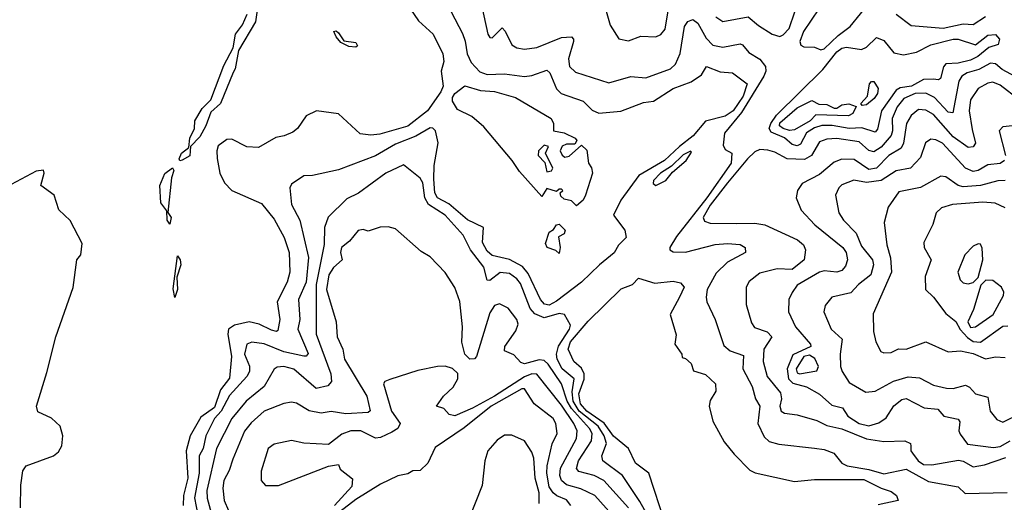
# Model space of a CAD drawing. Extents: x 1995148 to 2088947, y 769131 to 906009.
# Tile 217 of 256: x 2040259 to 2044231, y 825738 to 827683. Entities that reach past the tile are written whole.
import ezdxf

# ---------------------------------------------------------------- set-up
doc = ezdxf.new("R2010")
doc.units = 0

msp = doc.modelspace()

# ---------------------------------------------------------------- linework, layer by layer
at = {"layer": '0CON05XD'}
for points in [[(2041225, 827781.1), (2041210.5, 827675), (2041141.5, 827558.5), (2041127.7, 827485), (2041119.9, 827470.1), (2041069.3, 827345), (2041030.2, 827309.8), (2041010, 827255), (2040985, 827210.4), (2040947.8, 827172.2), (2040945, 827134.4), (2040915, 827116.5), (2040904.5, 827114.5), (2040901.7, 827121.7), (2040911.8, 827145), (2040941.7, 827168.3), (2040945.8, 827205), (2040963.7, 827245), (2040965.8, 827275), (2040995, 827325.4), (2041029.4, 827360.6), (2041082, 827498), (2041120.2, 827569.8), (2041128.9, 827625), (2041157.2, 827662.8), (2041176.1, 827705)], [(2042108.8, 827805), (2042147.1, 827625), (2042155, 827611.2), (2042165, 827610), (2042205, 827650), (2042217.4, 827637.4), (2042245, 827582), (2042265, 827569.2), (2042295, 827564.4), (2042345, 827570.5), (2042445, 827611.8), (2042484.5, 827614.5), (2042492.9, 827605), (2042492.7, 827595), (2042472.5, 827525), (2042476.7, 827495), (2042501.4, 827471.4), (2042635, 827428.1), (2042725, 827454.3), (2042785, 827448.5), (2042884.6, 827485.4), (2042905, 827504), (2042923.1, 827546.9), (2042940.5, 827655), (2042955, 827675.8), (2042975, 827684), (2042995, 827669.2), (2043028.3, 827608.3), (2043055, 827580.5), (2043095, 827571.8), (2043165, 827585.8), (2043175, 827582), (2043200.7, 827550.7), (2043245, 827524.3), (2043268.2, 827495), (2043268.9, 827475), (2043261.3, 827455), (2043171, 827309), (2043102, 827225), (2043097, 827177), (2043105, 827160), (2043132.5, 827145), (2043128.6, 827105), (2043031.4, 826965), (2042909.2, 826809.2), (2042881.5, 826765), (2042881.5, 826755), (2042895, 826747.8), (2042945, 826746.5), (2043065, 826776.2), (2043115, 826780.9), (2043165, 826776.9), (2043186, 826765), (2043186.7, 826745), (2043115, 826705.6), (2043068.5, 826661.5), (2043032.7, 826595), (2043027.8, 826565), (2043031.4, 826545), (2043064.4, 826475), (2043100.2, 826370.2), (2043125, 826347.5), (2043178.7, 826328.7), (2043176.4, 826275), (2043213.6, 826205), (2043227.1, 826155), (2043244.2, 826125), (2043236.9, 826055), (2043261.7, 826001.7), (2043282.5, 825982.5), (2043321.4, 825971.4), (2043465, 825955.5), (2043505, 825950), (2043543.8, 825935), (2043575.6, 825895.6), (2043596.7, 825885), (2043685, 825869.5), (2043745, 825851.8), (2043835, 825871.1), (2043925, 825821.1), (2044045, 825800), (2044073.1, 825773.1), (2044243.1, 825776.9)], [(2042614.4, 827754.4), (2042641.2, 827661.2), (2042676.4, 827606.4), (2042715, 827597.5), (2042765, 827617.1), (2042825.7, 827614.3), (2042845, 827624), (2042862.9, 827645), (2042877.9, 827735)], [(2043482.8, 827727.2), (2043420.6, 827635), (2043406.7, 827595), (2043410, 827580), (2043423, 827573), (2043465, 827572.5), (2043491.2, 827561.2), (2043505, 827566.2), (2043560.2, 827619.8), (2043609.2, 827655), (2043692.9, 827757.1)], [(2041835, 827726), (2041868.3, 827678.3), (2041927.1, 827625), (2041965.6, 827545.6), (2041970, 827515), (2041958.8, 827475), (2041967.6, 827415), (2041958, 827392), (2041904.6, 827315), (2041825, 827253.3), (2041712.1, 827222.1), (2041675, 827218.2), (2041633.1, 827223.1), (2041545, 827303.8), (2041456.1, 827316.1), (2041414.1, 827295.9), (2041380, 827245), (2041360.5, 827229.5), (2041325.7, 827214.3), (2041292.1, 827207.9), (2041222.3, 827167.7), (2041175, 827170), (2041115, 827201.2), (2041095, 827200), (2041060, 827175), (2041053.8, 827155), (2041055.9, 827124.1), (2041066.7, 827065), (2041085.5, 827025), (2041115, 826994.5), (2041235, 826941.4), (2041285, 826878.9), (2041325.4, 826805), (2041345.4, 826745), (2041348.8, 826665), (2041337.9, 826625), (2041298.2, 826545), (2041308.8, 826475), (2041299.7, 826430.3), (2041295, 826426), (2041275, 826431.1), (2041225, 826455.5), (2041185, 826465.6), (2041125, 826451.6), (2041101.8, 826435), (2041098.3, 826415), (2041112.9, 826325), (2041105, 826237.5), (2041068.8, 826191.2), (2041045, 826120), (2040989.6, 826080.4), (2040946.5, 826005), (2040930.6, 825945), (2040937, 825835), (2040920, 825765), (2040918, 825725)], [(2042000, 827715), (2042045, 827627.1), (2042056.4, 827596.4), (2042063.8, 827545), (2042080.2, 827510.2), (2042115, 827472.7), (2042145, 827462.7), (2042215, 827464.6), (2042295.4, 827454.6), (2042325, 827458.2), (2042385, 827480), (2042398.2, 827468.2), (2042424.7, 827404.7), (2042443.1, 827385), (2042532, 827355), (2042567.8, 827317.8), (2042595, 827305.6), (2042683.8, 827313.8), (2042775, 827349.7), (2042816.2, 827355), (2042895.8, 827405), (2042968.1, 827431.9), (2043009.1, 827460.9), (2043030, 827495), (2043085, 827472.5), (2043135, 827468.9), (2043194.3, 827424.3), (2043177.5, 827375), (2043137.5, 827315), (2043105, 827294.1), (2043025, 827273.7), (2042975.7, 827215), (2042921.2, 827171.2), (2042860.2, 827115), (2042756.2, 827055), (2042683.5, 826955), (2042654.3, 826895), (2042700, 826835), (2042705.8, 826805), (2042675, 826774.3), (2042657.3, 826742.7), (2042597.7, 826695), (2042525.4, 826624.6), (2042425, 826547.9), (2042395, 826532.3), (2042376.8, 826536.8), (2042359.7, 826555), (2042309.6, 826659.6), (2042287.6, 826687.6), (2042235, 826716.9), (2042165, 826732), (2042145, 826750), (2042125.7, 826785), (2042130, 826845), (2042065, 826875.8), (2041990.4, 826940.4), (2041945, 826965.3), (2041933.9, 826985), (2041929.2, 827040.8), (2041930.7, 827095), (2041947.2, 827187.2), (2041935.8, 827235), (2041925, 827246), (2041915, 827247.1), (2041856.4, 827213.6), (2041775, 827180.7), (2041695, 827134.1), (2041545, 827077.5), (2041440, 827055), (2041405, 827054), (2041355, 827020), (2041348.8, 827005), (2041355, 826937.5), (2041388.9, 826875), (2041423.4, 826725), (2041414.7, 826625), (2041383.6, 826555), (2041389.6, 826475), (2041381.5, 826435), (2041422.5, 826337.5), (2041415, 826326.9), (2041405, 826326.9), (2041325, 826344.3), (2041245, 826376.1), (2041195, 826382.9), (2041175.6, 826374.4), (2041166.4, 826335), (2041186.1, 826286.1), (2041186.4, 826265), (2041175, 826244.4), (2041105, 826168.5), (2041071.7, 826105), (2041044.3, 826075), (2041010.4, 826005), (2040999.2, 825955), (2040982.9, 825925), (2040983.5, 825855), (2040963.9, 825755), (2040977.2, 825685)], [(2043068, 827695), (2043095, 827675.8), (2043197.5, 827695), (2043239.3, 827659.3), (2043295, 827624.4), (2043325, 827615.8), (2043338.5, 827621.5), (2043362.6, 827647.4), (2043385.4, 827715)], [(2043795, 827705.7), (2043855, 827660), (2043985, 827648.8), (2044065, 827666.7), (2044105, 827663.1), (2044155, 827695.3)], [(2041615, 827572.5), (2041586.2, 827575), (2041555, 827591.1), (2041535, 827614.4), (2041526.7, 827635), (2041535, 827637.8), (2041545, 827630), (2041567.2, 827597.2), (2041615, 827590.5), (2041622.3, 827577.7), (2041615, 827572.5)], [(2043395, 827174.2), (2043375, 827180.3), (2043345, 827206.3), (2043290.3, 827230.3), (2043282.3, 827245), (2043288.7, 827265), (2043312, 827298), (2043498.4, 827481.6), (2043555, 827553.8), (2043575, 827568.9), (2043595, 827572.9), (2043655, 827563.1), (2043675, 827572.9), (2043715, 827611.2), (2043745, 827598.6), (2043785, 827548.9), (2043825, 827542), (2043877.5, 827552.5), (2043935, 827581.2), (2044025, 827605.1), (2044045, 827604.2), (2044115, 827582.1), (2044165, 827620.4), (2044195, 827623.1), (2044212.3, 827605), (2044206.6, 827583.4), (2044168.7, 827571.3), (2044124.4, 827535), (2044095, 827519.6), (2044045, 827508.2), (2043995, 827505.7), (2043986.4, 827493.6), (2043974, 827446), (2043965, 827440.8), (2043943.8, 827443.8), (2043905, 827442), (2043856.2, 827415), (2043811.4, 827408.6), (2043795, 827398.6), (2043735.9, 827315), (2043718.9, 827241.1), (2043710.6, 827229.4), (2043656.6, 827246.6), (2043605, 827244.8), (2043536.2, 827256.2), (2043495, 827256.3), (2043465, 827247.2), (2043432.7, 827227.3), (2043408.3, 827181.7), (2043395, 827174.2)], [(2044275, 827454.7), (2044222.4, 827482.4), (2044195, 827504.6), (2044175, 827508.2), (2044127.7, 827482.3), (2044081.8, 827468.2), (2044060, 827455), (2044047.3, 827435), (2044023, 827307), (2044005, 827310.5), (2043949, 827369), (2043915, 827386.7), (2043872, 827385), (2043825.5, 827365), (2043798.9, 827331.1), (2043778.4, 827285), (2043780, 827235), (2043774.4, 827215.6), (2043735, 827169.7), (2043705, 827150.9), (2043685, 827156.2), (2043645, 827190.8), (2043555, 827203.8), (2043515, 827200.9), (2043485, 827190), (2043452.9, 827135), (2043425, 827119.3), (2043355, 827121.8), (2043305, 827149.4), (2043277, 827157), (2043245, 827159.6), (2043225, 827150), (2043195, 827122.6), (2043114.2, 827025.8), (2043044.4, 826935), (2043015.6, 826885), (2043021.2, 826871.2), (2043045, 826862.2), (2043151.8, 826861.8), (2043225, 826862.5), (2043265, 826855.6), (2043396.2, 826795), (2043421.2, 826775), (2043428.8, 826755), (2043423.8, 826715), (2043375, 826675.5), (2043315, 826678.9), (2043245, 826660.6), (2043202.4, 826627.6), (2043190, 826605), (2043190, 826535), (2043210.9, 826460.9), (2043222.8, 826442.8), (2043275, 826424.7), (2043292.9, 826405), (2043261.5, 826355), (2043258.9, 826305), (2043274.2, 826244.2), (2043328.3, 826178.3), (2043332.7, 826155), (2043325.6, 826125), (2043331.4, 826105), (2043345, 826096.9), (2043395, 826089.6), (2043475, 826067.1), (2043515, 826047.5), (2043575, 826033.6), (2043675, 825993.1), (2043745, 825983.1), (2043830, 825985), (2043853.3, 825975), (2043853.8, 825963.8), (2043854, 825945), (2043860.8, 825935), (2043883.8, 825905), (2043905, 825890), (2043938.4, 825888.4), (2044046.9, 825906.9), (2044065, 825903.5), (2044105, 825880.4), (2044151.4, 825888.6), (2044237.6, 825917.6)], [(2042505, 826932.5), (2042485, 826952.5), (2042455, 826960), (2042441.7, 826971.7), (2042440, 826985), (2042450, 826995), (2042445, 827000), (2042435, 827000), (2042425, 826990), (2042385, 827002.5), (2042365, 826970), (2042275, 827071.2), (2042245.6, 827115.6), (2042130.8, 827250.8), (2042082.6, 827292.6), (2042025, 827320.8), (2042004.7, 827355), (2042005, 827369.2), (2042014.5, 827385.5), (2042055, 827415.8), (2042117.9, 827397.9), (2042175, 827393.5), (2042259.1, 827369.1), (2042402.5, 827285), (2042412.5, 827265), (2042412.5, 827235), (2042455, 827227.5), (2042500, 827205), (2042506.4, 827196.4), (2042498.8, 827181.2), (2042465, 827181.2), (2042447, 827173), (2042440, 827155), (2042447, 827137), (2042458.3, 827128.3), (2042475, 827132.5), (2042525, 827177.5), (2042546.7, 827156.7), (2042553.3, 827105), (2042565.9, 827085.9), (2042570, 827065), (2042541.2, 826975), (2042532.5, 826955), (2042505, 826932.5)], [(2044290.5, 827360.5), (2044215, 827419.4), (2044185, 827430.6), (2044165, 827426.7), (2044125, 827405.6), (2044095, 827360), (2044089.3, 827315), (2044100.8, 827240.8), (2044114.4, 827185.6), (2044105, 827170), (2044085, 827167.8), (2044025, 827211.1), (2043945, 827301.3), (2043915, 827318.9), (2043885, 827320.9), (2043855, 827296.9), (2043836.9, 827265), (2043824.7, 827185.3), (2043815.3, 827164.7), (2043765, 827135.3), (2043715, 827084.6), (2043685, 827078.5), (2043625, 827120), (2043575, 827120.8), (2043545, 827108.8), (2043485, 827059.5), (2043415, 827022.5), (2043397.1, 826995), (2043392, 826965), (2043411.9, 826915), (2043466.6, 826856.6), (2043580, 826765), (2043593.3, 826745), (2043598.9, 826715), (2043590.3, 826689.7), (2043575, 826672.5), (2043555, 826665.6), (2043505, 826670.8), (2043486, 826665), (2043395, 826612.9), (2043375, 826583.3), (2043362.5, 826555), (2043360, 826505), (2043388.6, 826445), (2043449.2, 826375), (2043450, 826365), (2043377.5, 826332.5), (2043355.2, 826275), (2043360, 826235), (2043377.9, 826217.9), (2043432.6, 826202.6), (2043485, 826172.9), (2043535, 826128.8), (2043578.8, 826118.8), (2043600, 826085), (2043645, 826054.6), (2043685, 826046.2), (2043725, 826057.3), (2043755, 826077.5), (2043785, 826126.5), (2043818, 826152), (2043835, 826155.7), (2043908.2, 826118.2), (2043962.7, 826112.7), (2043987.5, 826085), (2044045, 826072), (2044051.4, 826061.4), (2044048.1, 826025), (2044052.4, 826012.4), (2044082.3, 825972.3), (2044187.9, 825957.9), (2044215, 825962.1), (2044254.5, 825985)], [(2043657.5, 827337.5), (2043652.5, 827345), (2043678.6, 827375), (2043687.5, 827425), (2043695, 827434), (2043705, 827434), (2043722.2, 827405), (2043719.6, 827385), (2043706.4, 827365), (2043675, 827340), (2043657.5, 827337.5)], [(2043365, 827236.6), (2043338.9, 827245), (2043324.8, 827255), (2043325, 827267.7), (2043395, 827327.5), (2043455, 827357.5), (2043483, 827343), (2043515, 827341.2), (2043545, 827326.2), (2043555, 827326.2), (2043575, 827340), (2043604.3, 827344.3), (2043633.3, 827333.3), (2043620, 827305), (2043602.5, 827295), (2043470.3, 827299.7), (2043447.3, 827275), (2043385, 827238.8), (2043365, 827236.6)], [(2044315, 827260), (2044225, 827251.2), (2044210, 827235), (2044236.5, 827135)], [(2042385, 827070), (2042405, 827073.8), (2042410, 827085), (2042380, 827145), (2042391.7, 827171.7), (2042375, 827176.7), (2042352.5, 827155), (2042350, 827135), (2042377, 827107), (2042385, 827070)], [(2044231.9, 827115), (2044215, 827103.8), (2044165, 827098.5), (2044125, 827075.4), (2044105, 827071.3), (2044074.3, 827084.3), (2043981.1, 827185), (2043955, 827199.1), (2043935, 827201.4), (2043913.4, 827186.6), (2043893.1, 827126.9), (2043852.5, 827085), (2043795, 827073.6), (2043735, 827034.7), (2043675, 827026.1), (2043623.8, 827036.2), (2043575, 827017.1), (2043562.9, 827005), (2043550, 826975), (2043564.2, 826905), (2043582.5, 826875), (2043633.1, 826823.1), (2043655, 826770), (2043699.5, 826715), (2043703.6, 826695), (2043693.3, 826655), (2043642.5, 826615), (2043612.5, 826582.5), (2043535.4, 826564.6), (2043508.7, 826531.3), (2043503.1, 826505), (2043532.9, 826435), (2043577.1, 826395), (2043568.6, 826335), (2043570, 826285), (2043577.5, 826265), (2043605, 826220), (2043672.1, 826182.1), (2043710, 826185), (2043784.7, 826225.3), (2043843.7, 826243.7), (2043888.9, 826238.9), (2043945, 826209.2), (2043997.4, 826197.4), (2044025, 826196.4), (2044075, 826210), (2044091.2, 826201.2), (2044114.4, 826174.4), (2044165, 826162), (2044174.4, 826104.4), (2044200.9, 826070.9), (2044225, 826060), (2044301.6, 826098.4)], [(2042825, 827014.3), (2042865.2, 827034.8), (2042892, 827068), (2042947.1, 827115), (2042969.3, 827149.3), (2042965, 827152.5), (2042935, 827138.2), (2042887.9, 827092.1), (2042844, 827065), (2042815.7, 827035), (2042815, 827023.3), (2042825, 827014.3)], [(2042792.2, 825685), (2042761.3, 825741.3), (2042690.5, 825845), (2042611.5, 825905), (2042607.5, 825925), (2042625.9, 825974.1), (2042616.7, 826005), (2042593, 826045), (2042516.4, 826105), (2042491.8, 826145), (2042487.8, 826182.2), (2042495.5, 826235.5), (2042447.6, 826275), (2042427.9, 826315), (2042425.2, 826335), (2042432.5, 826367.5), (2042477.5, 826435), (2042481.2, 826451.2), (2042456.7, 826495), (2042435, 826499.2), (2042375, 826481.8), (2042337.4, 826497.4), (2042318.4, 826518.4), (2042279.1, 826619.1), (2042265, 826637.9), (2042235, 826659.6), (2042196.7, 826663.3), (2042155, 826632), (2042145, 826633.3), (2042131.1, 826685), (2042077.9, 826755), (2042048, 826815), (2041975.8, 826895), (2041908.5, 826938.5), (2041893.3, 826965), (2041885.4, 827025), (2041875, 827043.8), (2041807.5, 827097.5), (2041735.4, 827064.6), (2041626.2, 826983.8), (2041578.8, 826961.2), (2041502.8, 826887.2), (2041488.1, 826845), (2041486.9, 826776.9), (2041455.2, 826615)], [(2040262.8, 825715), (2040263.8, 825806.2), (2040271.4, 825865), (2040285.5, 825884.5), (2040395.8, 825925), (2040415, 825941.4), (2040428.5, 825965), (2040432.9, 826005), (2040422.2, 826045), (2040386.7, 826076.7), (2040332.3, 826102.3), (2040326.2, 826125), (2040368.8, 826261.2), (2040404.8, 826405.2), (2040475, 826603.8), (2040490, 826715), (2040505.8, 826735), (2040510.7, 826780.7), (2040463, 826873), (2040416.4, 826916.4), (2040397.5, 826975), (2040344.6, 827014.6), (2040357.1, 827065), (2040355, 827076.7), (2040325, 827071.8), (2040225, 827018)], [(2040865, 826858.8), (2040854.2, 826875), (2040852.8, 826912.8), (2040827.8, 826945), (2040823.7, 827015), (2040845, 827062.7), (2040875.4, 827085.4), (2040880.5, 827075), (2040871.1, 827045), (2040856.1, 826906.1), (2040869.6, 826885), (2040865, 826858.8)], [(2044234.5, 827034.5), (2044205, 827032.9), (2044135, 827014.7), (2044065, 827008.7), (2044044.8, 827014.8), (2043995, 827050), (2043975, 827052.2), (2043893.5, 827006.5), (2043805, 826988.8), (2043762.3, 826927.7), (2043745.8, 826865), (2043757.5, 826775), (2043772.5, 826722.5), (2043775.4, 826664.6), (2043702.1, 826497.9), (2043703.9, 826426.1), (2043713.3, 826385), (2043733.3, 826345), (2043745, 826340), (2043775, 826341.2), (2043804.1, 826355.9), (2043835, 826354.3), (2043915, 826384.4), (2044004.5, 826344.5), (2044055, 826347.5), (2044105, 826337.2), (2044155, 826316.2), (2044195, 826324.2), (2044235, 826321.4)], [(2044235, 826924.4), (2044193.8, 826943.8), (2044145, 826948), (2044022.5, 826937.5), (2043977.5, 826925), (2043956.2, 826905), (2043943, 826857), (2043905.8, 826785), (2043907.5, 826765), (2043935.7, 826714.3), (2043912.4, 826647.6), (2043913.1, 826595), (2043946, 826565), (2043995, 826498), (2044035, 826465.8), (2044053.6, 826433.6), (2044082.5, 826402.5), (2044105, 826386.1), (2044135, 826382.7)], [(2042435, 826740), (2042422.5, 826752.5), (2042387.5, 826765), (2042380.8, 826780.8), (2042395, 826826.7), (2042412.5, 826837.5), (2042423.9, 826856.1), (2042435, 826858.8), (2042459.2, 826835), (2042455, 826820), (2042432.5, 826807.5), (2042440, 826765), (2042435, 826740)], [(2042714.6, 825715), (2042615.3, 825825.3), (2042576, 825845), (2042515, 825861.9), (2042505, 825873.3), (2042513.9, 825905), (2042565.9, 825985), (2042568.4, 826015), (2042558.3, 826035), (2042484.9, 826115), (2042467.9, 826145), (2042444.6, 826215), (2042390.8, 826295), (2042375, 826309.7), (2042355, 826311.6), (2042295, 826296), (2042281.2, 826301.2), (2042252.3, 826332.3), (2042215, 826347.5), (2042215.8, 826365), (2042260.9, 826429.1), (2042269.4, 826455), (2042263.9, 826475), (2042229.5, 826519.5), (2042195, 826538.1), (2042175, 826531.4), (2042155, 826501.2), (2042101.9, 826325), (2042093.7, 826316.3), (2042075, 826314.6), (2042054.7, 826334.7), (2042043.3, 826383.3), (2042045.3, 826445.3), (2042035, 826547.5), (2042015, 826603.3), (2041975, 826663.3), (2041915, 826727.5), (2041878.3, 826748.3), (2041775, 826840), (2041745, 826848), (2041713.6, 826846.4), (2041665, 826830), (2041645, 826836.7), (2041625, 826833.3), (2041590, 826790), (2041557.5, 826765), (2041552.5, 826745), (2041560, 826715), (2041525, 826684), (2041506.1, 826655), (2041497.2, 826595), (2041535.7, 826465), (2041539.2, 826405), (2041561.9, 826355), (2041569.4, 826315), (2041660, 826165), (2041673.4, 826106.6), (2041665, 826099.5), (2041575, 826094.6), (2041515, 826103.3), (2041475, 826096.9), (2041426.2, 826106.2), (2041375, 826136.7), (2041355, 826140.6), (2041324.5, 826135.5), (2041245, 826104.4), (2041192.1, 826057.9), (2041166, 826024), (2041118.2, 825911.8), (2041104.6, 825865.4), (2041082.9, 825825), (2041078.5, 825795), (2041083.5, 825745), (2041101.4, 825705)], [(2044085, 826618.8), (2044105, 826623.8), (2044125.9, 826644.1), (2044144.4, 826715), (2044142.3, 826762.3), (2044135, 826777.5), (2044125, 826780), (2044105, 826770), (2044071.2, 826735), (2044044.2, 826665), (2044052.5, 826635), (2044065, 826622), (2044085, 826618.8)], [(2040885, 826563.3), (2040877.6, 826597.6), (2040895, 826731.2), (2040905.9, 826715), (2040908.9, 826695), (2040893.3, 826645), (2040895.3, 826595), (2040885, 826563.3)], [(2042863.4, 825653.4), (2042797.1, 825855), (2042743.1, 825895), (2042714.5, 825955), (2042654.1, 826004.1), (2042616.7, 826056.7), (2042547.4, 826105), (2042521.7, 826135), (2042514, 826175), (2042535.6, 826234.4), (2042536.2, 826255), (2042525, 826278.2), (2042494.6, 826305), (2042472.1, 826355), (2042480.6, 826385), (2042551.7, 826468.3), (2042685, 826597.5), (2042730.8, 826615), (2042755, 826641.2), (2042821.5, 826621.5), (2042895, 826628.6), (2042925, 826622), (2042939.2, 826605), (2042920.8, 826565), (2042882.5, 826495), (2042907, 826413), (2042902.5, 826375), (2042930, 826335), (2042931.7, 826321.7), (2042945, 826317.5), (2042967.3, 826297.3), (2042977, 826267), (2043025, 826252.5), (2043065.5, 826215.5), (2043067.3, 826185), (2043045, 826148.1), (2043040.2, 826125), (2043055.2, 826065), (2043101.5, 825981.5), (2043141.5, 825931.5), (2043205, 825867.7), (2043225.8, 825855.8), (2043385, 825820.9), (2043465, 825829.1), (2043665, 825829.4), (2043735, 825794.3), (2043775, 825781.4), (2043796.2, 825765), (2043802.5, 825745), (2043722.2, 825727.8)], [(2044095, 826441.8), (2044115, 826444.6), (2044186.5, 826495), (2044228.3, 826571.7), (2044229.5, 826585), (2044219.2, 826605), (2044185, 826631.3), (2044157.2, 826632.8), (2044136.5, 826613.5), (2044106.9, 826515), (2044083.5, 826465), (2044095, 826441.8)], [(2041455.2, 826615), (2041455.4, 826415), (2041513.8, 826255), (2041517.1, 826225), (2041502.6, 826207.4), (2041455, 826196.5), (2041365, 826274.5), (2041325, 826285.4), (2041297.2, 826282.8), (2041285, 826274), (2041245.2, 826204.8), (2041172.7, 826145), (2041114.6, 826075), (2041053.3, 825955), (2041013.8, 825785), (2041014.8, 825754.8), (2041030.8, 825695)], [(2044135, 826382.7), (2044225, 826447.1), (2044245, 826448.9)], [(2043405, 826254.8), (2043475, 826267.7), (2043481.6, 826285), (2043467, 826317), (2043445, 826330.1), (2043422.2, 826325), (2043391, 826275), (2043395, 826258.8), (2043405, 826254.8)], [(2042648.2, 825688.2), (2042578.6, 825765), (2042522.2, 825792.2), (2042465, 825808.4), (2042444.1, 825825), (2042438.1, 825845), (2042441.2, 825875), (2042505.4, 825995), (2042507.3, 826025), (2042494.8, 826055), (2042445, 826128.8), (2042345, 826253.6), (2042325, 826255.2), (2042295, 826243.5), (2042174.6, 826165), (2042085, 826116.4), (2042015, 826086.7), (2041991.7, 826091.7), (2041970, 826115), (2041940, 826125), (2041968.9, 826165), (2042008, 826202), (2042026.2, 826235), (2042027, 826257), (2042005, 826277.5), (2041975.9, 826285.9), (2041944.6, 826284.6), (2041865, 826268.4), (2041752.1, 826232.1), (2041732, 826225), (2041727.1, 826215), (2041758.9, 826105), (2041794.3, 826055), (2041784.5, 826035.5), (2041760.4, 826019.6), (2041715, 825998.1), (2041695, 825995.6), (2041635.3, 826025.3), (2041595, 826025.5), (2041558.3, 826011.7), (2041505, 825970.6), (2041405, 825976), (2041355, 825986), (2041285, 825972), (2041261.2, 825955), (2041233.6, 825863.6), (2041232.5, 825825), (2041250, 825805), (2041302.5, 825805), (2041505, 825882.9), (2041545, 825890), (2041551.7, 825871.7), (2041601.7, 825831.7), (2041598.3, 825801.7), (2041529.6, 825725)], [(2042482.9, 825725), (2042465, 825747.3), (2042426.4, 825763.6), (2042410.9, 825775), (2042395, 825800), (2042385.2, 825855), (2042386.7, 825885), (2042407.4, 825972.6), (2042426.7, 826015), (2042421.4, 826055), (2042410.8, 826075), (2042334.4, 826135), (2042295.8, 826195), (2042285, 826195.3), (2042161.1, 826125), (2042052.7, 826037.3), (2041935, 825958), (2041905.8, 825895), (2041875, 825865.8), (2041845, 825863.8), (2041825, 825852), (2041785, 825844.5), (2041715, 825810), (2041615, 825748.4), (2041533.4, 825685)], [(2042355, 825732.5), (2042354.4, 825775), (2042338.5, 825835), (2042333.5, 825915), (2042325, 825940), (2042295, 825985.8), (2042245, 826008), (2042215, 826008), (2042185, 825988), (2042147.1, 825945), (2042135.6, 825905), (2042124, 825805), (2042067.7, 825662.3)]]:
    msp.add_lwpolyline(points, dxfattribs=at)

doc.saveas('drawing.dxf')
